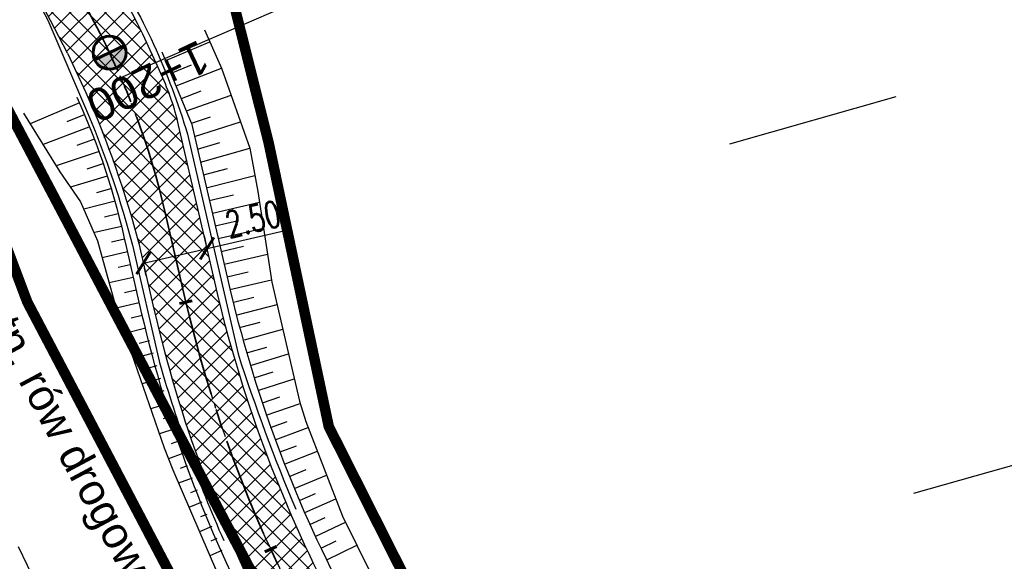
# Model space of a CAD drawing. Header units: metres. Extents: x 7529682 to 7533751, y 5721195 to 5727842.
# Tile 179 of 210: x 7530279 to 7530316, y 5726720 to 5726741. Entities that reach past the tile are written whole.
import ezdxf

# ---------------------------------------------------------------- set-up
doc = ezdxf.new("R2010")
doc.units = ezdxf.units.M
doc.header["$PDMODE"] = 1
doc.header["$PDSIZE"] = 0.3
for name, pattern in [('817-dzialki-09-05-04$0$HIDDEN', [0.375, 0.25, -0.125]), ('ACAD_ISO05W100', [33, 24, -3, 0, -3, 0, -3]), ('CENTER', [50.8, 31.75, -6.35, 6.35, -6.35]), ('CENTER2', [28.575, 19.05, -3.175, 3.175, -3.175]), ('HIDDEN', [9.525, 6.35, -3.175])]:
    doc.linetypes.add(name, pattern=pattern)
for name, color, linetype in [('C-DROGI-SYTUACJA', 7, 'Continuous'), ('C-DROGI-SYTUACJA-ETYKIETY', 7, 'Continuous'), ('D-otw-geotechniczne', 4, 'Continuous'), ('D-pobocza', 60, 'Continuous'), ('D-rowy', 160, 'Continuous'), ('D-skarpa', 2, 'Continuous'), ('D-skarpa-kreskowanie', 2, 'Continuous'), ('D-wymiary', 1, 'Continuous')]:
    doc.layers.add(name, color=color, linetype=linetype)
for name, color, linetype, lineweight, true_color in [('D-bariery', 7, 'FENCELINE2', 30, 0xff0f0f), ('D-ewidencja-numery', 7, 'Continuous', 50, 0x40ff00), ('D-hatch-ciag-pieszo-rowerowy', 7, 'Continuous', 13, 0xff9f80), ('D-LR-etap-III', 7, '817-dzialki-09-05-04$0$HIDDEN', 50, 0x00008f), ('D-podzialy-dzialek-Kobior', 7, 'Continuous', 30, 0xff0040)]:
    doc.layers.add(name, color=color, linetype=linetype, lineweight=lineweight, true_color=true_color)
for name, color, linetype, lineweight in [('D-krawędzie', 3, 'Continuous', 30), ('D-obrzeża', 2, 'Continuous', 30), ('D-opisy', 2, 'Continuous', 30), ('D-otw-geotechniczne-opis', 7, 'Continuous', 30), ('D-oś', 10, 'CENTER', 30), ('D-pas-drogowy', 7, 'ACAD_ISO05W100', 50)]:
    doc.layers.add(name, color=color, linetype=linetype, lineweight=lineweight)
doc.layers.add('poprzeczki', color=7, linetype='Continuous', true_color=0x0000c7)
doc.styles.add('2mm08', font='arial.ttf', dxfattribs={"width": 0.8})
doc.styles.add('ARIAL', font='arial.ttf', dxfattribs={"height": 1})
doc.styles.add('DIMTEXT', font='simplex.shx', dxfattribs={"width": 0.7})
doc.styles.get("Standard").update_dxf_attribs({"font": 'arial.ttf'})
doc.linetypes.add('FENCELINE2', pattern='A,6.35,-2.54,[132,ltypeshp.shx,S=2.54,R=0,X=-2.54,Y=0],-2.54,25.4', length=36.83)
doc.dimstyles.new('500', dxfattribs={"dimtxt": 1, "dimasz": 0.7, "dimexe": 0.2, "dimexo": 0.5, "dimgap": 0.2, "dimtad": 1, "dimrnd": 0.005, "dimzin": 0, "dimdsep": 46, "dimtxsty": 'DIMTEXT', "dimblk": 'ARCHTICK', "dimcen": 0, "dimclrd": 256, "dimclre": 256, "dimclrt": 2, "dimadec": 5, "dimazin": 0, "dimtfac": 1, "dimtofl": 0, "dimtmove": 0, "dimatfit": 3, "dimfxl": 1, "dimtolj": 1, "dimtzin": 0, "dimlwd": -1, "dimlwe": -1, "dimarcsym": 0})
pattern_1 = [(45, (0, 0), (-0.33675960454, 0.33675960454), []), (135, (0, 0), (-0.33675960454, -0.33675960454), [])]

# ---------------------------------------------------------------- blocks, each defined once
blk = doc.blocks.new('_ArchTick')
at = {"color": 0, "linetype": 'ByBlock', "const_width": 0.15}
blk.add_lwpolyline([(-0.5, -0.5), (0.5, 0.5)], dxfattribs=at)
blk = doc.blocks.new('*D88')
at = {"layer": 'D-wymiary', "transparency": 16777216}
for p, q in [((7530285.739, 5726731.854), (7530288.89, 5726732.581)), ((7530285.627, 5726732.341), (7530285.694, 5726732.049)), ((7530283.303, 5726731.291), (7530285.739, 5726731.854)), ((7530283.416, 5726730.804), (7530283.348, 5726731.096))]:
    blk.add_line(p, q, dxfattribs=at)
at = {"layer": 'Defpoints', "color": 0, "transparency": 16777216}
for p in [(7530285.739, 5726731.854), (7530285.739, 5726731.854), (7530283.303, 5726731.291)]:
    blk.add_point(p, dxfattribs=at)
at = {"layer": 'D-wymiary', "transparency": 16777216, "xscale": 0.6999999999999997, "yscale": 0.6999999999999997, "zscale": 0.6999999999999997}
for p, rotation in [((7530285.739, 5726731.854), 13.00281078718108), ((7530283.303, 5726731.291), 193.0028107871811)]:
    blk.add_blockref('_ArchTick', p, dxfattribs=dict(at, rotation=rotation))
at = {"layer": 'D-wymiary', "color": 2, "transparency": 16777216, "insert": (7530287.498, 5726732.978), "char_height": 1, "attachment_point": 5, "rotation": 13.0028, "style": 'DIMTEXT'}
blk.add_mtext('\\A1;2.50', dxfattribs=at)
blk = doc.blocks.new('kilometraz')
at = {"linetype": 'ByBlock', "lineweight": -2}
blk.add_hatch(color=0, dxfattribs=at).paths.add_polyline_path([(0, -0.28125, 0.41421356), (0.28125, 0, 0.41421356), (0, 0.28125)])
at = {"color": 0, "linetype": 'ByBlock', "lineweight": -2}
blk.add_line((0, 0.28125), (0, -0.28125), dxfattribs=at)
blk.add_circle((0, 0), 0.28125, dxfattribs=at)
blk = doc.blocks.new('AeccTickLine')
at = {"color": 0, "linetype": 'ByBlock', "lineweight": -2}
blk.add_line((0, 1), (0, -1), dxfattribs=at)

msp = doc.modelspace()

# ---------------------------------------------------------------- hatches: boundary and pattern name
at = {"layer": 'D-hatch-ciag-pieszo-rowerowy'}
h = msp.add_hatch(dxfattribs=at)
h.set_pattern_fill('ANSI37', color=256, scale=0.15, style=0)
h.set_pattern_definition(pattern_1)
edge = h.paths.add_edge_path()
edge.add_line((7530283.833, 5726728.997), (7530286.28, 5726729.51))
edge.add_line((7530286.28, 5726729.51), (7530284.652, 5726736.563))
edge.add_arc((7530268.68, 5726732.277), 16.536, 15.0227, 28.0305)
edge.add_line((7530283.277, 5726740.048), (7530282.392, 5726741.774))
edge.add_line((7530282.392, 5726741.774), (7530274.686, 5726756.331))
edge.add_line((7530274.686, 5726756.331), (7530273.91, 5726757.795))
edge.add_arc((7530256.237, 5726748.432), 20, 27.9173, 42.7931)
edge.add_line((7530270.913, 5726762.019), (7530265.906, 5726767.427))
edge.add_line((7530265.906, 5726767.427), (7530264.072, 5726765.729))
edge.add_line((7530264.072, 5726765.729), (7530266.929, 5726762.642))
edge.add_arc((7530249.054, 5726744.94), 25.158, 35.8785, 44.7222, ccw=False)
edge.add_line((7530269.438, 5726759.684), (7530270.155, 5726758.6))
edge.add_line((7530270.155, 5726758.6), (7530270.8, 5726757.472))
edge.add_line((7530270.8, 5726757.472), (7530280.403, 5726739.321))
edge.add_line((7530280.403, 5726739.321), (7530281.385, 5726737.172))
edge.add_line((7530281.385, 5726737.172), (7530282.232, 5726734.968))
edge.add_arc((7530245.156, 5726721.986), 39.283, 14.8317, 19.2973, ccw=False)
edge.add_line((7530283.13, 5726732.041), (7530283.833, 5726728.997))
h = msp.add_hatch(dxfattribs=at)
h.set_pattern_fill('ANSI37', color=256, scale=0.15, style=0)
h.set_pattern_definition(pattern_1)
h.paths.add_polyline_path([(7530290.543, 5726718.376, -0.059816), (7530286.289, 5726729.511), (7530285.062, 5726729.254, 0.060756), (7530289.362, 5726717.937), (7530322.484, 5726654.998), (7530323.29, 5726653.468), (7530324.387, 5726654.066), (7530323.59, 5726655.581)])
h.paths.add_polyline_path([(7530289.362, 5726717.937, -0.060756), (7530285.062, 5726729.254), (7530283.836, 5726728.997, 0.061696), (7530288.18, 5726717.498), (7530321.378, 5726654.416), (7530322.193, 5726652.869), (7530323.29, 5726653.468), (7530322.484, 5726654.998)])

# ---------------------------------------------------------------- linework, layer by layer
at = {"layer": 'C-DROGI-SYTUACJA', "color": 10, "linetype": 'CENTER2', "lineweight": 35, "ltscale": 0.2}
msp.add_lwpolyline([(7530272.969, 5726756.475), (7530281.424, 5726740.504, -0.065084), (7530284.142, 5726733.217), (7530284.891, 5726729.972, 0.064463), (7530289.362, 5726717.937), (7530322.484, 5726654.998), (7530339.922, 5726621.886), (7530356.842, 5726589.483), (7530379.806, 5726546.279), (7530402.949, 5726502.005), (7530424.44, 5726461.025)], format="xyb", dxfattribs=at)
at = {"layer": 'D-bariery', "ltscale": 0.05, "flags": 128}
for points in [[(7530261.044, 5726774.425, 0.0553), (7530266.09, 5726767.597), (7530271.655, 5726761.585, -0.089216), (7530274.919, 5726756.078), (7530274.919, 5726756.078), (7530281.911, 5726742.873), (7530281.911, 5726742.873, -0.073318), (7530284.987, 5726736.22), (7530286.926, 5726727.824, 0.021396), (7530289.132, 5726721.882, 0.021396)], [(7530258.449, 5726772.919, 0.0553), (7530263.888, 5726765.559), (7530266.746, 5726762.473, -0.061023), (7530269.951, 5726758.359), (7530272.2, 5726754.638), (7530279.645, 5726740.577), (7530281.209, 5726736.952, -0.032987), (7530282.886, 5726731.985), (7530283.925, 5726727.488, 0.034388), (7530286.376, 5726720.683)]]:
    msp.add_lwpolyline(points, format="xyb", dxfattribs=at)
at = {"layer": 'D-ewidencja-numery', "color": 12, "ltscale": 15, "true_color": 0xc70000}
msp.add_lwpolyline([(7530277.51, 5726760.213), (7530286.037, 5726744.107), (7530288.097, 5726735.884), (7530290.394, 5726725.047), (7530296.177, 5726713.583), (7530302.726, 5726701.182), (7530325.685, 5726657.466), (7530343.244, 5726623.649), (7530360.23, 5726591.747), (7530383.209, 5726548.059), (7530406.018, 5726503.606), (7530427.465, 5726462.62)], dxfattribs=at)
at = {"layer": 'D-krawędzie', "linetype": 'HIDDEN', "ltscale": 0.3}
msp.add_lwpolyline([(7530276.009, 5726725.598), (7530279.7, 5726718.02), (7530284.501, 5726708.94), (7530291.376, 5726695.94), (7530296.046, 5726687.107), (7530304.464, 5726671.187), (7530316.604, 5726648.181), (7530333.058, 5726617.014), (7530350.004, 5726585.006), (7530367.258, 5726552.316), (7530385.763, 5726517.235), (7530404.054, 5726482.546), (7530421.087, 5726450.182), (7530442.442, 5726409.661), (7530463.421, 5726369.85), (7530489.269, 5726320.828), (7530506.412, 5726288.291), (7530524.315, 5726254.784), (7530540.549, 5726224.891), (7530548.24, 5726210.73)], dxfattribs=at)
at = {"layer": 'D-LR-etap-III', "ltscale": 10, "flags": 128}
msp.add_lwpolyline([(7531750.474, 5723895.103, 0.4, 0.4, 0), (7531750.505, 5723895.13, 0.4, 0.4, 0), (7531682.71, 5724022.92, 0.4, 0.4, 0), (7531619.177, 5724147.204, 0.4, 0.4, 0), (7531592.309, 5724198.489, 0.4, 0.4, 0), (7531553.264, 5724272.919, 0.4, 0.4, 0), (7531504.02, 5724366.79, 0.4, 0.4, 0), (7531482.09, 5724407.62, 0.4, 0.4, 0), (7531412.35, 5724541.183, 0.4, 0.4, 0), (7531388.464, 5724586.93, 0.4, 0.4, 0), (7531345.12, 5724669.94, 0.4, 0.4, 0), (7531127.66, 5725081.67, 0.4, 0.4, 0), (7531059.253, 5725211.041, 0.4, 0.4, 0), (7531008.007, 5725307.954, 0.4, 0.4, 0), (7530964.182, 5725390.836, 0.4, 0.4, 0), (7530914.557, 5725484.684, 0.4, 0.4, 0), (7530865.243, 5725577.494, 0.4, 0.4, 0), (7530840.085, 5725624.059, 0.4, 0.4, 0), (7530802.56, 5725694.925, 0.4, 0.4, 0), (7530755.54, 5725787.51, 0.4, 0.4, 0), (7530708.718, 5725876.303, 0.4, 0.4, 0), (7530695.12, 5725902.09, 0.4, 0.4, 0), (7530642.914, 5726001.078, 0.4, 0.4, 0), (7530634.935, 5726016.147, 0.4, 0.4, 0), (7530610.82, 5726061.93, 0.4, 0.4, 0), (7530610.82, 5726061.93, 0.4, 0.4, 0), (7530607.21, 5726063.51, 0.4, 0.4, 0), (7530597.42, 5726080.68, 0.4, 0.4, 0), (7530591.16, 5726088.44, 0.4, 0.4, 0), (7530581.28, 5726107.21, 0.4, 0.4, 0), (7530571.29, 5726130.56, 0.4, 0.4, 0), (7530549.555, 5726171.527, 0.4, 0.4, 0), (7530531.014, 5726206.474, 0.4, 0.4, 0), (7530516.461, 5726236.017, 0.4, 0.4, 0), (7530500.799, 5726266.141, 0.4, 0.4, 0), (7530491.35, 5726283.94, 0.4, 0.4, 0), (7530482.4, 5726303.41, 0.4, 0.4, 0), (7530482.4, 5726303.41, 0.4, 0.4, 0), (7530450.41, 5726357.28, 0.4, 0.4, 0), (7530397.759, 5726458.5, 0.4, 0.4, 0), (7530334.708, 5726583.665, 0.4, 0.4, 0), (7530303.939, 5726645.168, 0.4, 0.4, 0), (7530300.51, 5726651.778, 0.4, 0.4, 0), (7530289.214, 5726671.967, 0.4, 0.4, 0), (7530281.54, 5726685.57, 0.4, 0.4, 0), (7530261.371, 5726724.163, 0.4, 0.4, 0), (7530254.03, 5726738.21, 0.4, 0.4, 0), (7530197.22, 5726845.06, 0.4, 0.4, 0), (7530194.71, 5726849.15, 0.4, 0.4, 0), (7530195.92, 5726850.75, 0.4, 0.4, 0), (7530170.547, 5726892.961, 0.4, 0.4, 0), (7530143.175, 5726945.066, 0.4, 0.4, 0), (7530105.06, 5727018.32, 0.4, 0.4, 0), (7530100.06, 5727027.16, 0.4, 0.4, 0), (7530062.319, 5727099.625, 0.4, 0.4, 0), (7530015.379, 5727189.42, 0.4, 0.4, 0), (7529983.208, 5727250.207, 0.4, 0.4, 0), (7529953.284, 5727306.747, 0.4, 0.4, 0), (7529900.671, 5727406.159, 0.4, 0.4, 0), (7529890.63, 5727425.131, 0.4, 0.4, 0), (7529875.155, 5727454.426, 0.4, 0.4, 0), (7529857.56, 5727487.787, 0.4, 0.4, 0), (7529835.194, 5727530.193, 0.4, 0.4, 0), (7529811.741, 5727574.662, 0.4, 0.4, 0), (7529792.102, 5727611.923, 0.4, 0.4, 0), (7529768.066, 5727657.47, 0.4, 0.4, 0), (7529755.211, 5727682.131, 0.4, 0.4, 0), (7529753.31, 5727681.13, 0.4, 0.4, 0), (7529739.21, 5727707.77, 0.4, 0.4, 0), (7529735.395, 5727711.252, 0.4, 0.4, 0), (7529725.42, 5727730.2, 0.4, 0.4, 0), (7529723.55, 5727729.88, 0.4, 0.4, 0), (7529695.567, 5727782.932, 0.4, 0.4, 0), (7529717.68, 5727794.024, 0.4, 0.4, 0), (7529736.275, 5727758.647, 0.4, 0.4, 0), (7529736.275, 5727758.647, 0.4, 0.4, 0), (7529744.511, 5727750.406, 0.4, 0.4, 0), (7529744.511, 5727750.406, 0.4, 0.4, 0), (7529750.283, 5727738.55, 0.4, 0.4, 0), (7529777.109, 5727687.569, 0.4, 0.4, 0), (7529796.515, 5727651.33, 0.4, 0.4, 0), (7529814.938, 5727616.793, 0.4, 0.4, 0), (7529839.007, 5727572.304, 0.4, 0.4, 0), (7529860.618, 5727532.509, 0.4, 0.4, 0), (7529882.349, 5727491.504, 0.4, 0.4, 0), (7529904.865, 5727449.096, 0.4, 0.4, 0), (7529920.747, 5727418.885, 0.4, 0.4, 0), (7529946.677, 5727368.547, 0.4, 0.4, 0), (7529972.025, 5727320.573, 0.4, 0.4, 0), (7529987.74, 5727290.153, 0.4, 0.4, 0), (7529996.497, 5727273.662, 0.4, 0.4, 0), (7530017.541, 5727234.203, 0.4, 0.4, 0), (7530033.054, 5727204.864, 0.4, 0.4, 0), (7530051.623, 5727170.223, 0.4, 0.4, 0), (7530069.277, 5727137.016, 0.4, 0.4, 0), (7530089.385, 5727097.534, 0.4, 0.4, 0), (7530109.713, 5727060.747, 0.4, 0.4, 0), (7530136.77, 5727011.64, 0.4, 0.4, 0), (7530162.447, 5726962.744, 0.4, 0.4, 0), (7530187.674, 5726916.992, 0.4, 0.4, 0), (7530207.821, 5726879.335, 0.4, 0.4, 0), (7530230.626, 5726834.519, 0.4, 0.4, 0), (7530262.288, 5726776.618, 0.4, 0.4, 0), (7530277.51, 5726760.213, 0.4, 0.4, 0), (7530286.037, 5726744.107, 0.4, 0.4, 0), (7530288.097, 5726735.884, 0.4, 0.4, 0), (7530290.394, 5726725.047, 0.4, 0.4, 0), (7530296.177, 5726713.583, 0.4, 0.4, 0), (7530302.726, 5726701.182, 0.4, 0.4, 0), (7530325.685, 5726657.466, 0.4, 0.4, 0), (7530343.244, 5726623.649, 0.4, 0.4, 0), (7530360.23, 5726591.747, 0.4, 0.4, 0), (7530383.209, 5726548.059, 0.4, 0.4, 0), (7530406.018, 5726503.606, 0.4, 0.4, 0), (7530427.465, 5726462.62, 0.4, 0.4, 0), (7530447.928, 5726424.388, 0.4, 0.4, 0), (7530471.127, 5726379.921, 0.4, 0.4, 0), (7530490.501, 5726343.033, 0.4, 0.4, 0), (7530509.499, 5726306.733, 0.4, 0.4, 0), (7530529.89, 5726267.244, 0.4, 0.4, 0), (7530543.852, 5726238.99, 0.4, 0.4, 0), (7530554.809, 5726218.944, 0.4, 0.4, 0), (7530559.027, 5726212.223, 0.4, 0.4, 0), (7530563.061, 5726206.41, 0.4, 0.4, 0), (7530566.934, 5726200.464, 0.4, 0.4, 0), (7530569.771, 5726194.902, 0.4, 0.4, 0), (7530571.473, 5726191.282, 0.4, 0.4, 0), (7530572.839, 5726188.025, 0.4, 0.4, 0), (7530575.295, 5726182.035, 0.4, 0.4, 0), (7530579.737, 5726173.306, 0.4, 0.4, 0), (7530583.3, 5726167.41, 0.4, 0.4, 0), (7530593.4, 5726163.33, 0.4, 0.4, 0), (7530598.618, 5726155.264, 0.4, 0.4, 0), (7530608.258, 5726140.497, 0.4, 0.4, 0), (7530603.27, 5726136.83, 0.4, 0.4, 0), (7530606.53, 5726131.84, 0.4, 0.4, 0), (7530604.239, 5726124.217, 0.4, 0.4, 0), (7530605.847, 5726121.63, 0.4, 0.4, 0), (7530608.972, 5726116.164, 0.4, 0.4, 0), (7530618.114, 5726097.791, 0.4, 0.4, 0), (7530651.213, 5726034.96, 0.4, 0.4, 0), (7530670.244, 5725998.611, 0.4, 0.4, 0), (7530698.075, 5725945.953, 0.4, 0.4, 0), (7530716.506, 5725911.305, 0.4, 0.4, 0), (7530735.223, 5725875.667, 0.4, 0.4, 0), (7530752.504, 5725842.155, 0.4, 0.4, 0), (7530778.311, 5725793.501, 0.4, 0.4, 0), (7530797.5, 5725756.382, 0.4, 0.4, 0), (7530812.519, 5725728.289, 0.4, 0.4, 0), (7530820.039, 5725713.16, 0.4, 0.4, 0), (7530822.422, 5725710.194, 0.4, 0.4, 0), (7530833.155, 5725688.801, 0.4, 0.4, 0), (7530849.629, 5725656.159, 0.4, 0.4, 0), (7530867.983, 5725621.964, 0.4, 0.4, 0), (7530872.63, 5725612.888, 0.4, 0.4, 0), (7530880.354, 5725597.595, 0.4, 0.4, 0), (7530883.839, 5725593.389, 0.4, 0.4, 0), (7530891.782, 5725587.763, 0.4, 0.4, 0), (7530895.039, 5725584.281, 0.4, 0.4, 0), (7530897.034, 5725580.941, 0.4, 0.4, 0), (7530900.952, 5725579.946, 0.4, 0.4, 0), (7530904.81, 5725571.977, 0.4, 0.4, 0), (7530903.682, 5725568.566, 0.4, 0.4, 0), (7530908.901, 5725558.845, 0.4, 0.4, 0), (7530910.252, 5725545.672, 0.4, 0.4, 0), (7530912.873, 5725538.646, 0.4, 0.4, 0), (7530945.278, 5725478.464, 0.4, 0.4, 0), (7530959.692, 5725450.246, 0.4, 0.4, 0), (7531002.827, 5725368.192, 0.4, 0.4, 0), (7531044.704, 5725290.314, 0.4, 0.4, 0), (7531064.099, 5725253.213, 0.4, 0.4, 0), (7531083.01, 5725216.678, 0.4, 0.4, 0), (7531113.013, 5725158.466, 0.4, 0.4, 0), (7531137.364, 5725113.071, 0.4, 0.4, 0), (7531150.831, 5725086.712, 0.4, 0.4, 0), (7531159.746, 5725076.641, 0.4, 0.4, 0), (7531166.31, 5725074.58, 0.4, 0.4, 0), (7531172.29, 5725062.58, 0.4, 0.4, 0), (7531170.59, 5725055.606, 0.4, 0.4, 0), (7531173.733, 5725044.081, 0.4, 0.4, 0), (7531215.342, 5724964.86, 0.4, 0.4, 0), (7531238.054, 5724921.685, 0.4, 0.4, 0), (7531262.39, 5724875.283, 0.4, 0.4, 0), (7531295.587, 5724811.266, 0.4, 0.4, 0), (7531348.488, 5724712.363, 0.4, 0.4, 0), (7531363.741, 5724682.684, 0.4, 0.4, 0), (7531366.987, 5724675.865, 0.4, 0.4, 0), (7531382.541, 5724646.111, 0.4, 0.4, 0), (7531401.299, 5724610.875, 0.4, 0.4, 0), (7531428.965, 5724558.862, 0.4, 0.4, 0), (7531449.111, 5724520.398, 0.4, 0.4, 0), (7531477.293, 5724465.831, 0.4, 0.4, 0), (7531500.996, 5724421.113, 0.4, 0.4, 0), (7531512.122, 5724400.549, 0.4, 0.4, 0), (7531513.782, 5724396.757, 0.4, 0.4, 0), (7531526.32, 5724379.39, 0.4, 0.4, 0), (7531566.784, 5724302.736, 0.4, 0.4, 0), (7531612.277, 5724225.61, 0.4, 0.4, 0), (7531620.493, 5724210.548, 0.4, 0.4, 0), (7531631.578, 5724196.258, 0.4, 0.4, 0), (7531653.484, 5724152.434, 0.4, 0.4, 0), (7531661.151, 5724128.494, 0.4, 0.4, 0), (7531673.881, 5724101.186, 0.4, 0.4, 0), (7531684.691, 5724081.184, 0.4, 0.4, 0), (7531699.212, 5724051.17, 0.4, 0.4, 0), (7531704.034, 5724040.584, 0.4, 0.4, 0), (7531704.034, 5724040.584, 0.4, 0.4, 0), (7531703.913, 5724037.17, 0.4, 0.4, 0), (7531736.42, 5723969.232, 0.4, 0.4, 0), (7531738.285, 5723967.699, 0.4, 0.4, 0), (7531742.181, 5723962.346, 0.4, 0.4, 0), (7531744.286, 5723958.616, 0.4, 0.4, 0), (7531755.393, 5723944.193, 0.4, 0.4, 0), (7531758.69, 5723936.76, 0.4, 0.4, 0), (7531780.08, 5723929.25, 0.4, 0.4, 0), (7531792.612, 5723906.338, 0.4, 0.4, 0), (7531792.612, 5723906.338, 0.4, 0.4, 0), (7531756.962, 5723883.055, 0.4, 0.4, 0), (7531750.46, 5723895.13, 0.4, 0.4, 0), (7531750.46, 5723895.13, 0, 0, 0)], format="xyseb", dxfattribs=at)
at = {"layer": 'D-obrzeża', "linetype": 'ByBlock'}
for points in [[(7530280.403, 5726739.321), (7530279.751, 5726740.565), (7530270.8, 5726757.472, 0.065084), (7530267.801, 5726761.701), (7530264.072, 5726765.729)], [(7530323.59, 5726655.58), (7530290.543, 5726718.376, -0.064463), (7530286.072, 5726730.411), (7530284.652, 5726736.563, 0.051126), (7530283.992, 5726738.494), (7530283.277, 5726740.048)]]:
    msp.add_lwpolyline(points, format="xyb", dxfattribs=at)
msp.add_lwpolyline([(7530283.277, 5726740.048), (7530283.076, 5726740.46), (7530282.893, 5726740.822), (7530282.623, 5726741.339), (7530282.314, 5726741.922), (7530274.494, 5726756.693)], dxfattribs=at)
at = {"layer": 'D-obrzeża'}
msp.add_lwpolyline([(7530280.403, 5726739.321), (7530281.108, 5726737.815, -0.03899), (7530283.13, 5726732.041), (7530283.709, 5726729.533, 0.064463), (7530288.18, 5726717.498), (7530321.378, 5726654.416)], format="xyb", dxfattribs=at)
at = {"layer": 'D-opisy'}
msp.add_line((7530282.439, 5726738.391), (7530309.967, 5726750.316), dxfattribs=at)
at = {"layer": 'D-oś', "ltscale": 0.03}
msp.add_lwpolyline([(7529994.785, 5727271.452), (7530014.919, 5727233.118), (7530030.611, 5727203.571), (7530048.952, 5727168.884), (7530066.584, 5727135.609), (7530088.792, 5727092.929), (7530119.442, 5727037.047), (7530133.98, 5727010.094), (7530160.017, 5726961.45), (7530183.787, 5726917.333), (7530204.666, 5726877.528), (7530227.909, 5726832.904), (7530259.102, 5726774.826, 0.063585), (7530264.989, 5726766.578), (7530268.47, 5726762.818, -0.065084), (7530272.969, 5726756.475), (7530281.424, 5726740.504, -0.065084), (7530284.142, 5726733.217), (7530284.891, 5726729.972, 0.064463), (7530289.362, 5726717.937), (7530322.484, 5726654.998)], format="xyb", dxfattribs=at)
at = {"layer": 'D-pas-drogowy', "ltscale": 0.2, "flags": 128}
msp.add_lwpolyline([(7531633.019, 5724182.834, 0.4, 0.4, 0), (7531617.559, 5724211.608, 0.4, 0.4, 0), (7531566.784, 5724302.736, 0.4, 0.4, 0), (7531538.419, 5724356.47, 0.4, 0.4, 0), (7531526.32, 5724379.39, 0.4, 0.4, 0), (7531516.102, 5724393.607, 0.4, 0.4, 0.001485), (7531513.78, 5724396.838, 0.4, 0.4, 0), (7531501.87, 5724413.41, 0.4, 0.4, 0), (7531474.926, 5724464.508, 0.4, 0.4, 0), (7531446.2, 5724518.992, 0.4, 0.4, 0), (7531424.962, 5724559.262, 0.4, 0.4, 0), (7531398.444, 5724609.566, 0.4, 0.4, 0), (7531379.647, 5724645.216, 0.4, 0.4, 0), (7531365.23, 5724672.56, 0.4, 0.4, 0), (7531341.306, 5724717.915, 0.4, 0.4, 0), (7531312.9, 5724771.789, 0.4, 0.4, 0), (7531292.591, 5724810.307, 0.4, 0.4, 0), (7531259.392, 5724873.271, 0.4, 0.4, 0), (7531233.74, 5724921.923, 0.4, 0.4, 0), (7531203.073, 5724980.092, 0.4, 0.4, 0), (7531173.471, 5725036.225, 0.4, 0.4, 0), (7531168.27, 5725046.09, 0.4, 0.4, 0), (7531172.29, 5725062.58, 0.4, 0.4, 0), (7531166.31, 5725074.58, 0.4, 0.4, 0), (7531150.32, 5725079.6, 0.4, 0.4, 0), (7531141.5, 5725096.43, 0.4, 0.4, 0), (7531109.312, 5725157.814, 0.4, 0.4, 0), (7531086.641, 5725201.048, 0.4, 0.4, 0), (7531059.198, 5725253.384, 0.4, 0.4, 0), (7531028.207, 5725312.489, 0.4, 0.4, 0), (7530999.105, 5725367.99, 0.4, 0.4, 0), (7530956.248, 5725449.725, 0.4, 0.4, 0), (7530924.398, 5725510.464, 0.4, 0.4, 0), (7530897.51, 5725561.74, 0.4, 0.4, 0), (7530894.46, 5725566.14, 0.4, 0.4, 0), (7530892.16, 5725570.49, 0.4, 0.4, 0), (7530869.363, 5725613.307, 0.4, 0.4, 0), (7530861.694, 5725627.705, 0.4, 0.4, 0), (7530852.74, 5725644.52, 0.4, 0.4, 0), (7530831.51, 5725684.2, 0.4, 0.4, 0), (7530811.13, 5725722.52, 0.4, 0.4, 0), (7530792.348, 5725757.941, 0.4, 0.4, 0), (7530768.03, 5725803.8, 0.4, 0.4, 0), (7530748.769, 5725840.179, 0.4, 0.4, 0), (7530727.7, 5725879.97, 0.4, 0.4, 0), (7530712.098, 5725909.545, 0.4, 0.4, 0), (7530693.644, 5725944.645, 0.4, 0.4, 0), (7530665.702, 5725997.539, 0.4, 0.4, 0), (7530641.76, 5726042.88, 0.4, 0.4, 0), (7530616.5, 5726091.48, 0.4, 0.4, 0), (7530604.628, 5726114.32, 0.4, 0.4, -0.007763), (7530602.5, 5726118.43, 0.4, 0.4, 0), (7530603.992, 5726123.395, 0.4, 0.4, 0), (7530606.53, 5726131.84, 0.4, 0.4, 0), (7530603.27, 5726136.83, 0.4, 0.4, 0), (7530593.776, 5726151.369, 0.4, 0.4, 0), (7530590.203, 5726156.84, 0.4, 0.4, 0), (7530583.3, 5726167.41, 0.4, 0.4, 0), (7530580.578, 5726170.428, 0.4, 0.4, 0), (7530575.85, 5726175.67, 0.4, 0.4, 0), (7530569.01, 5726186.66, 0.4, 0.4, 0), (7530562.555, 5726199.189, 0.4, 0.4, 0), (7530555.67, 5726211.39, 0.4, 0.4, 0), (7530548.29, 5726224.23, 0.4, 0.4, 0), (7530540.58, 5726237.71, 0.4, 0.4, 0), (7530532.68, 5726252.65, 0.4, 0.4, 0), (7530524.06, 5726269.35, 0.4, 0.4, 0), (7530502.82, 5726309.91, 0.4, 0.4, 0), (7530488.83, 5726336.63, 0.4, 0.4, 0), (7530466.03, 5726380.16, 0.4, 0.4, 0), (7530438.47, 5726432.77, 0.4, 0.4, 0), (7530424.53, 5726459.09, 0.4, 0.4, 0), (7530401.63, 5726502.97, 0.4, 0.4, 0), (7530383.38, 5726538.06, 0.4, 0.4, 0), (7530353.97, 5726593.52, 0.4, 0.4, 0), (7530338.47, 5726622.74, 0.4, 0.4, 0), (7530322.01, 5726653.88, 0.4, 0.4, 0), (7530297.54, 5726700.33, 0.4, 0.4, 0), (7530287.38, 5726719.6, 0.4, 0.4, 0), (7530285.95, 5726722.316, 0.4, 0.4, 0), (7530280.26, 5726733.12, 0.4, 0.4, 0), (7530266.73, 5726758.74, 0.4, 0.4, 0), (7530260.42, 5726770.47, 0.4, 0.4, 0), (7530253.25, 5726783.82, 0.4, 0.4, 0), (7530244.95, 5726799.33, 0.4, 0.4, 0), (7530239.39, 5726808.49, 0.4, 0.4, 0), (7530238.29, 5726807.9, 0.4, 0.4, 0), (7530218.11, 5726850.67, 0.4, 0.4, 0), (7530175.907, 5726928.168, 0.4, 0.4, 0), (7530096.68, 5727076.15, 0.4, 0.4, 0), (7530094.68, 5727079.89, 0.4, 0.4, 0), (7530064.597, 5727135.523, 0.4, 0.4, 0), (7530046.731, 5727168.892, 0.4, 0.4, 0), (7530025.803, 5727208.461, 0.4, 0.4, 0), (7530012.847, 5727232.979, 0.4, 0.4, 0), (7529994.15, 5727268.45, 0.4, 0.4, 0), (7529981.671, 5727291.93, 0.4, 0.4, 0), (7529949.89, 5727351.73, 0.4, 0.4, 0), (7529924.75, 5727399.03, 0.4, 0.4, 0), (7529915.516, 5727417.1, 0.4, 0.4, 0), (7529885.83, 5727475.19, 0.4, 0.4, 0), (7529862.56, 5727519.97, 0.4, 0.4, 0), (7529852.985, 5727538.191, 0.4, 0.4, 0), (7529836.513, 5727569.511, 0.4, 0.4, 0), (7529815.369, 5727609.141, 0.4, 0.4, 0), (7529792.795, 5727651.247, 0.4, 0.4, 0), (7529774.199, 5727685.858, 0.4, 0.4, 0), (7529746.966, 5727736.059, 0.4, 0.4, 0), (7529733.92, 5727757.62, 0.4, 0.4, 0), (7529708.607, 5727806.389, 0.4, 0.4, 0), (7529688.492, 5727796.345, 0.4, 0.4, 0), (7529723.55, 5727729.88, 0.4, 0.4, 0), (7529725.42, 5727730.2, 0.4, 0.4, 0), (7529735.38, 5727711.28, 0.4, 0.4, 0), (7529739.21, 5727707.77, 0.4, 0.4, 0), (7529753.31, 5727681.13, 0.4, 0.4, 0), (7529755.178, 5727682.114, 0.4, 0.4, 0), (7529792.102, 5727611.923, 0.4, 0.4, 0), (7529811.741, 5727574.662, 0.4, 0.4, 0), (7529835.194, 5727530.193, 0.4, 0.4, 0), (7529857.56, 5727487.787, 0.4, 0.4, 0), (7529875.155, 5727454.426, 0.4, 0.4, 0), (7529890.63, 5727425.131, 0.4, 0.4, 0), (7529900.671, 5727406.159, 0.4, 0.4, 0), (7529953.284, 5727306.747, 0.4, 0.4, 0), (7529983.208, 5727250.207, 0.4, 0.4, 0), (7530015.379, 5727189.42, 0.4, 0.4, 0), (7530062.319, 5727099.625, 0.4, 0.4, 0), (7530100.06, 5727027.16, 0.4, 0.4, 0), (7530105.06, 5727018.32, 0.4, 0.4, 0), (7530143.175, 5726945.066, 0.4, 0.4, 0), (7530170.547, 5726892.961, 0.4, 0.4, 0), (7530195.92, 5726850.75, 0.4, 0.4, 0), (7530194.71, 5726849.15, 0.4, 0.4, 0), (7530197.22, 5726845.06, 0.4, 0.4, 0), (7530254.03, 5726738.21, 0.4, 0.4, 0), (7530261.371, 5726724.163, 0.4, 0.4, 0), (7530281.54, 5726685.57, 0.4, 0.4, 0), (7530289.214, 5726671.967, 0.4, 0.4, 0), (7530300.51, 5726651.778, 0.4, 0.4, 0), (7530303.939, 5726645.168, 0.4, 0.4, 0), (7530334.708, 5726583.665, 0.4, 0.4, 0), (7530397.759, 5726458.5, 0.4, 0.4, 0), (7530450.41, 5726357.28, 0.4, 0.4, 0), (7530482.4, 5726303.41, 0.4, 0.4, 0), (7530483.688, 5726301.003, 0.4, 0.4, 0), (7530491.35, 5726283.94, 0.4, 0.4, 0), (7530512.67, 5726243.78, 0.4, 0.4, 0), (7530529.43, 5726209.46, 0.4, 0.4, 0), (7530571.29, 5726130.56, 0.4, 0.4, 0), (7530581.28, 5726107.21, 0.4, 0.4, 0), (7530591.16, 5726088.44, 0.4, 0.4, 0), (7530597.42, 5726080.68, 0.4, 0.4, 0), (7530607.21, 5726063.51, 0.4, 0.4, 0), (7530610.82, 5726061.93, 0.4, 0.4, 0), (7530634.935, 5726016.147, 0.4, 0.4, 0), (7530642.914, 5726001.078, 0.4, 0.4, 0), (7530695.12, 5725902.09, 0.4, 0.4, 0), (7530708.718, 5725876.303, 0.4, 0.4, 0), (7530755.54, 5725787.51, 0.4, 0.4, 0), (7530802.56, 5725694.925, 0.4, 0.4, 0), (7530840.085, 5725624.059, 0.4, 0.4, 0), (7530865.243, 5725577.494, 0.4, 0.4, 0), (7530914.557, 5725484.684, 0.4, 0.4, 0), (7530964.182, 5725390.836, 0.4, 0.4, 0), (7531008.007, 5725307.954, 0.4, 0.4, 0), (7531059.253, 5725211.041, 0.4, 0.4, 0), (7531127.66, 5725081.67, 0.4, 0.4, 0), (7531345.12, 5724669.94, 0.4, 0.4, 0), (7531388.464, 5724586.93, 0.4, 0.4, 0), (7531412.35, 5724541.183, 0.4, 0.4, 0), (7531482.09, 5724407.62, 0.4, 0.4, 0), (7531504.02, 5724366.79, 0.4, 0.4, 0), (7531519.374, 5724337.52, 0.4, 0.4, 0), (7531563.749, 5724252.932, 0.4, 0.4, 0), (7531602.175, 5724179.681, 0.4, 0.4, 0), (7531619.177, 5724147.204, 0.4, 0.4, 0), (7531625.038, 5724135.635, 0.4, 0.4, 0), (7531656.796, 5724073.316, 0.4, 0.4, 0), (7531675.12, 5724037.36, 0.4, 0.4, 0), (7531682.71, 5724022.92, 0.4, 0.4, 0), (7531705.565, 5723979.811, 0.4, 0.4, 0), (7531736.606, 5723921.262, 0.4, 0.4, 0), (7531750.46, 5723895.13, 0.4, 0.4, 0), (7531740.77, 5723886.56, 0.4, 0.4, 0), (7531732.86, 5723885, 0.4, 0.4, 0), (7531722.18, 5723887.77, 0.4, 0.4, 0), (7531729.87, 5723862.17, 0.4, 0.4, 0), (7531742.92, 5723861.93, 0.4, 0.4, 0), (7531763.71, 5723859.52, 0.4, 0.4, 0), (7531768.42, 5723854.12, 0.4, 0.4, 0), (7531787.42, 5723817.97, 0.4, 0.4, 0), (7531795.57, 5723809.82, 0.4, 0.4, 0), (7531816.347, 5723819.85, 0.4, 0.4, 0), (7531816.347, 5723819.85, 0.4, 0.4, 0), (7531805.06, 5723843.23, 0.4, 0.4, 0), (7531803.61, 5723886.23, 0.4, 0.4, 0), (7531803.61, 5723886.23, 0.4, 0.4, 0), (7531780.08, 5723929.25, 0.4, 0.4, 0), (7531758.69, 5723936.76, 0.4, 0.4, 0), (7531749.359, 5723946.412, 0.4, 0.4, 0), (7531742.71, 5723953.29, 0.4, 0.4, 0), (7531735.177, 5723967.878, 0.4, 0.4, 0), (7531722.37, 5723992.68, 0.4, 0.4, 0), (7531705.042, 5724030.886, 0.4, 0.4, 0), (7531699.47, 5724043.17, 0.4, 0.4, 0), (7531692.69, 5724058.11, 0.4, 0.4, 0), (7531679.672, 5724084.017, 0.4, 0.4, 0), (7531674.55, 5724094.21, 0.4, 0.4, 0), (7531666.633, 5724114.003, 0.4, 0.4, 0), (7531649, 5724153.82, 0.4, 0.4, 0), (7531641.49, 5724149.34, 0.4, 0.4, 0), (7531626.04, 5724179.34, 0.4, 0.4, 0), (7531633.03, 5724182.84, 0, 0, 0)], format="xyseb", dxfattribs=at)
at = {"layer": 'D-pobocza'}
msp.add_lwpolyline([(7530285.148, 5726736.638), (7530284.028, 5726739.361)], dxfattribs=at)
for points in [[(7530280.762, 5726737.632), (7530280.762, 5726737.632, -0.053073), (7530282.643, 5726731.929), (7530283.237, 5726729.358, 0.064463), (7530287.708, 5726717.322), (7530320.936, 5726654.183)], [(7530285.148, 5726736.638), (7530286.545, 5726730.587, 0.064463), (7530291.016, 5726718.551), (7530324.033, 5726655.813)]]:
    msp.add_lwpolyline(points, format="xyb", dxfattribs=at)
at = {"layer": 'D-podzialy-dzialek-Kobior'}
for points in [[(7530305.741, 5726735.858), (7530312.1, 5726737.658)], [(7530312.777, 5726722.493), (7530319.136, 5726724.293)]]:
    msp.add_lwpolyline(points, dxfattribs=at)
at = {"layer": 'D-rowy', "linetype": 'HIDDEN', "ltscale": 0.1, "const_width": 0.4, "flags": 128}
msp.add_lwpolyline([(7530551.499, 5726212.267), (7530543.597, 5726226.236), (7530531.122, 5726249.92), (7530513.079, 5726284.072), (7530493.258, 5726321.227), (7530474.307, 5726357.907), (7530450.222, 5726402.72), (7530429.968, 5726441.454), (7530407.859, 5726483.738), (7530388.275, 5726520.931), (7530367.428, 5726560.809), (7530342.591, 5726608.109), (7530323.482, 5726644.276), (7530301.727, 5726686.325), (7530278.863, 5726729.805), (7530276.238, 5726736.773), (7530276.238, 5726736.773)], dxfattribs=at)
at = {"layer": 'D-skarpa', "linetype": 'Continuous'}
for points in [[(7530285.638, 5726740.213), (7530286.291, 5726738.747), (7530287.371, 5726735.688), (7530287.684, 5726734.035), (7530288.192, 5726730.735), (7530288.217, 5726730.571), (7530289.269, 5726726.011), (7530289.514, 5726725.24), (7530290.922, 5726721.621), (7530292.047, 5726719.35), (7530293.158, 5726717.333), (7530295.653, 5726712.996), (7530295.703, 5726712.911), (7530295.875, 5726712.623), (7530298.026, 5726708.595), (7530302.64, 5726699.723), (7530304.941, 5726695.284), (7530307.242, 5726690.845), (7530309.571, 5726686.42), (7530314.316, 5726677.617)], [(7530278.72, 5726737.026), (7530280.108, 5726734.783), (7530280.902, 5726733.641), (7530281.553, 5726732.14), (7530281.553, 5726732.14), (7530282.316, 5726729.378), (7530282.383, 5726729.203), (7530284.096, 5726724.237), (7530284.425, 5726723.396), (7530286.135, 5726719.423), (7530287.363, 5726716.885), (7530288.395, 5726714.827), (7530290.567, 5726710.32), (7530290.609, 5726710.23), (7530290.752, 5726709.927), (7530292.792, 5726705.84), (7530297.277, 5726696.9), (7530299.283, 5726692.306), (7530301.533, 5726687.84), (7530304.166, 5726683.576)]]:
    msp.add_lwpolyline(points, dxfattribs=at)
at = {"layer": 'D-skarpa-kreskowanie', "linetype": 'Continuous'}
for p, q in [((7530284.161, 5726739.036, 108.354), (7530285.84, 5726739.758, 107.133)), ((7530284.36, 5726738.553, 108.327), (7530285.15, 5726738.877, 107.756)), ((7530284.559, 5726738.069, 108.3), (7530286.291, 5726738.747, 107.055)), ((7530284.756, 5726737.591, 108.273), (7530285.516, 5726737.874, 107.73)), ((7530280.866, 5726737.425, 108.327), (7530278.969, 5726736.624, 106.951)), ((7530284.953, 5726737.112, 108.246), (7530286.656, 5726737.715, 107.037)), ((7530281.042, 5726736.957, 108.309), (7530280.377, 5726736.69, 107.83)), ((7530285.148, 5726736.638, 108.219), (7530285.877, 5726736.883, 107.704)), ((7530285.263, 5726736.138, 108.248), (7530287.015, 5726736.696, 107.019)), ((7530281.218, 5726736.489, 108.291), (7530279.466, 5726735.822, 107.037)), ((7530281.395, 5726736.021, 108.273), (7530280.757, 5726735.791, 107.819)), ((7530285.377, 5726735.645, 108.277), (7530286.234, 5726735.903, 107.679)), ((7530281.571, 5726735.553, 108.255), (7530279.97, 5726735.008, 107.124)), ((7530285.49, 5726735.154, 108.305), (7530287.371, 5726735.688, 107.001)), ((7530281.747, 5726735.085, 108.236), (7530281.137, 5726734.89, 107.809)), ((7530285.603, 5726734.666, 108.293), (7530286.526, 5726734.913, 107.655)), ((7530281.923, 5726734.618, 108.218), (7530280.518, 5726734.194, 107.239)), ((7530285.703, 5726734.175, 108.287), (7530287.571, 5726734.643, 107.002)), ((7530282.096, 5726734.149, 108.199), (7530281.516, 5726733.985, 107.798)), ((7530282.222, 5726733.665, 108.174), (7530281.028, 5726733.35, 107.351)), ((7530285.826, 5726733.691, 108.264), (7530286.747, 5726733.906, 107.634)), ((7530285.941, 5726733.204, 108.241), (7530287.748, 5726733.621, 107.004)), ((7530282.345, 5726733.18, 108.149), (7530281.811, 5726733.049, 107.782)), ((7530286.053, 5726732.717, 108.217), (7530286.939, 5726732.921, 107.611)), ((7530282.466, 5726732.695, 108.124), (7530281.444, 5726732.459, 107.425)), ((7530286.166, 5726732.229, 108.193), (7530287.9, 5726732.63, 107.006)), ((7530282.578, 5726732.208, 108.101), (7530282.088, 5726732.094, 107.765)), ((7530286.278, 5726731.742, 108.169), (7530287.127, 5726731.938, 107.588)), ((7530282.691, 5726731.721, 108.077), (7530281.73, 5726731.499, 107.419)), ((7530286.391, 5726731.255, 108.146), (7530288.053, 5726731.639, 107.008)), ((7530282.803, 5726731.233, 108.053), (7530282.333, 5726731.125, 107.731)), ((7530282.916, 5726730.746, 108.029), (7530281.997, 5726730.534, 107.4)), ((7530286.503, 5726730.768, 108.122), (7530287.316, 5726730.956, 107.566)), ((7530286.616, 5726730.281, 108.098), (7530288.205, 5726730.651, 107.01)), ((7530283.028, 5726730.259, 108.006), (7530282.579, 5726730.155, 107.698)), ((7530286.75, 5726729.799, 108.074), (7530287.529, 5726729.989, 107.539)), ((7530283.141, 5726729.772, 107.982), (7530282.264, 5726729.569, 107.381)), ((7530286.888, 5726729.319, 108.049), (7530288.416, 5726729.708, 106.997)), ((7530283.26, 5726729.286, 107.959), (7530282.841, 5726729.187, 107.672)), ((7530283.398, 5726728.806, 107.936), (7530282.589, 5726728.606, 107.38)), ((7530287.027, 5726728.838, 108.024), (7530287.776, 5726729.037, 107.507)), ((7530287.165, 5726728.358, 108), (7530288.633, 5726728.765, 106.983)), ((7530283.537, 5726728.325, 107.913), (7530283.146, 5726728.225, 107.643)), ((7530287.304, 5726727.877, 107.975), (7530288.023, 5726728.085, 107.476)), ((7530283.675, 5726727.845, 107.89), (7530282.921, 5726727.643, 107.369)), ((7530287.442, 5726727.397, 107.951), (7530288.852, 5726727.819, 106.969)), ((7530283.814, 5726727.365, 107.867), (7530283.45, 5726727.263, 107.615)), ((7530283.952, 5726726.884, 107.844), (7530283.253, 5726726.682, 107.358)), ((7530287.58, 5726726.916, 107.926), (7530288.271, 5726727.131, 107.444)), ((7530287.719, 5726726.436, 107.901), (7530289.07, 5726726.871, 106.954)), ((7530284.09, 5726726.404, 107.821), (7530283.754, 5726726.303, 107.587)), ((7530287.857, 5726725.956, 107.877), (7530288.518, 5726726.176, 107.412)), ((7530284.229, 5726725.923, 107.798), (7530283.584, 5726725.723, 107.347)), ((7530288.001, 5726725.477, 107.852), (7530289.296, 5726725.924, 106.938)), ((7530284.367, 5726725.443, 107.775), (7530284.058, 5726725.344, 107.558)), ((7530288.167, 5726725.005, 107.828), (7530288.805, 5726725.233, 107.376)), ((7530288.346, 5726724.538, 107.805), (7530289.606, 5726725.003, 106.909)), ((7530284.506, 5726724.962, 107.752), (7530283.914, 5726724.766, 107.336)), ((7530284.644, 5726724.482, 107.729), (7530284.361, 5726724.385, 107.53)), ((7530288.535, 5726724.076, 107.784), (7530289.159, 5726724.313, 107.339)), ((7530284.807, 5726724.009, 107.706), (7530284.261, 5726723.816, 107.32)), ((7530288.725, 5726723.613, 107.763), (7530289.959, 5726724.097, 106.879)), ((7530284.976, 5726723.539, 107.684), (7530284.711, 5726723.442, 107.496)), ((7530288.915, 5726723.151, 107.742), (7530289.525, 5726723.397, 107.303)), ((7530289.104, 5726722.688, 107.721), (7530290.311, 5726723.191, 106.848)), ((7530285.166, 5726723.076, 107.664), (7530284.646, 5726722.881, 107.294)), ((7530285.355, 5726722.613, 107.645), (7530285.101, 5726722.515, 107.462)), ((7530289.294, 5726722.225, 107.7), (7530289.891, 5726722.481, 107.267)), ((7530285.545, 5726722.151, 107.625), (7530285.046, 5726721.953, 107.267)), ((7530289.484, 5726721.763, 107.679), (7530290.664, 5726722.283, 106.818)), ((7530285.735, 5726721.688, 107.605), (7530285.49, 5726721.588, 107.429)), ((7530285.924, 5726721.226, 107.586), (7530285.445, 5726721.025, 107.239)), ((7530289.673, 5726721.3, 107.658), (7530290.257, 5726721.565, 107.23)), ((7530289.88, 5726720.845, 107.64), (7530291.039, 5726721.385, 106.787)), ((7530286.114, 5726720.763, 107.566), (7530285.88, 5726720.662, 107.396)), ((7530290.101, 5726720.396, 107.625), (7530290.678, 5726720.673, 107.198)), ((7530290.322, 5726719.948, 107.61), (7530291.471, 5726720.513, 106.756)), ((7530286.304, 5726720.3, 107.547), (7530285.845, 5726720.097, 107.212))]:
    msp.add_line(p, q, dxfattribs=at)

# ---------------------------------------------------------------- block references
at = {"layer": 'poprzeczki', "color": 10, "linetype": 'Continuous', "lineweight": 60, "xscale": 2.249999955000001, "yscale": 2.249999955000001, "zscale": 2.249999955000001, "rotation": 295.4046915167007}
msp.add_blockref('kilometraz', (7530282.01, 5726739.337), dxfattribs=at)
at = {"layer": 'poprzeczki', "color": 2, "linetype": 'Continuous', "lineweight": 60, "xscale": 0.25, "yscale": 0.25, "zscale": 0.25}
for p, rotation in [((7530284.931, 5726729.8), 283.2052598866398), ((7530288.17, 5726720.357), 294.6644157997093)]:
    msp.add_blockref('AeccTickLine', p, dxfattribs=dict(at, rotation=rotation))

# ---------------------------------------------------------------- texts
at = {"layer": 'C-DROGI-SYTUACJA-ETYKIETY', "color": 2}
msp.add_text('1+200', height=1.25, rotation=205.4047, dxfattribs=at).set_placement((7530285.426, 5726739.848))
at = {"layer": 'D-opisy'}
msp.add_text('istn. rów drogowy', height=1.2, rotation=298.1037, dxfattribs=at).set_placement((7530276.842, 5726729.921))
at = {"layer": 'D-otw-geotechniczne', "linetype": 'Continuous', "insert": (7530288.286, 5726748.036), "char_height": 1.1, "attachment_point": 1, "rotation": 298, "style": 'ARIAL'}
msp.add_mtext_dynamic_manual_height_columns('OG-3.5b\\Pgł.-3.0mb', width=9.91454, gutter_width=6, heights=[0], dxfattribs=at)
at = {"layer": 'D-otw-geotechniczne-opis', "linetype": 'Continuous', "insert": (7530320.678, 5726718.774), "char_height": 1.25, "attachment_point": 4, "rotation": 207.7562, "style": '2mm08'}
msp.add_mtext('Otwór geologiczny nr OG-3.6\\Pkm 1+239.47', dxfattribs=at)

# ---------------------------------------------------------------- dimensions: what is measured, and where the dimension line sits
at = {"layer": 'D-wymiary'}
dim = msp.add_aligned_dim(p1=(7530283.303, 5726731.291), p2=(7530285.739, 5726731.854), distance=0, dimstyle='500', dxfattribs=at)
dim.commit()
dim.dimension.update_dxf_attribs({"geometry": '*D88', "text_midpoint": (7530287.498, 5726732.978)})

doc.saveas('drawing.dxf')
